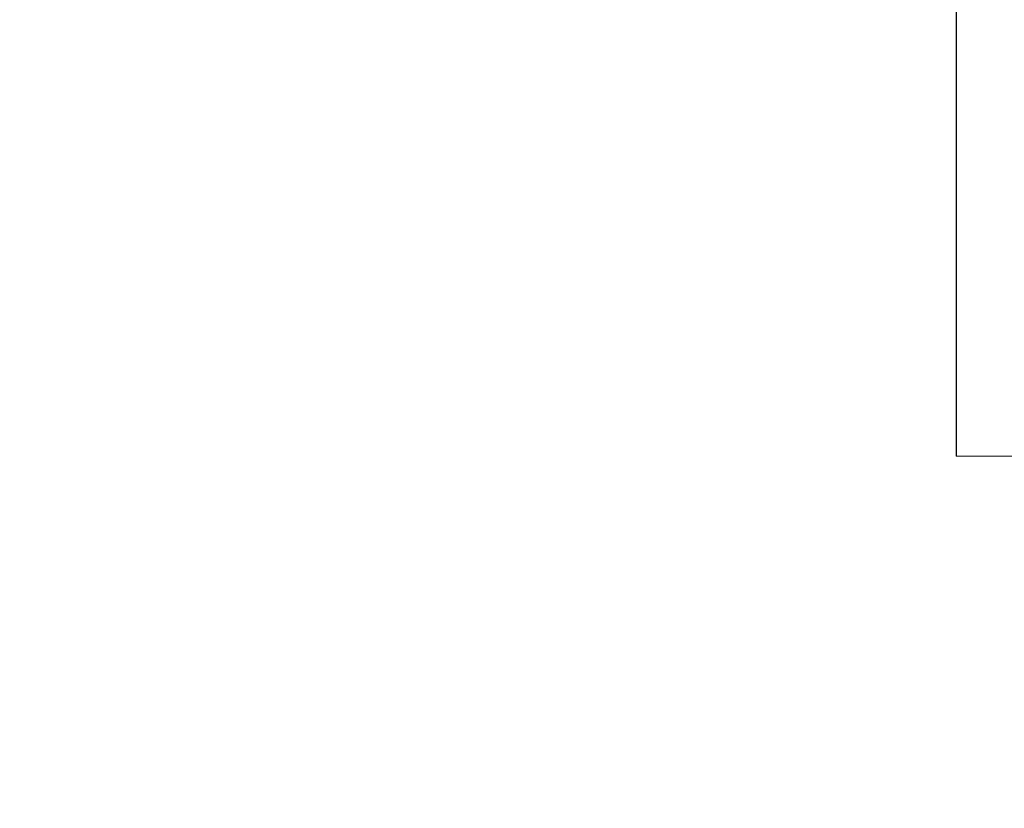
# Model space of a CAD drawing. Header units: millimetres. Extents: x -440702 to -371925, y -30725 to 14204.
# Tile 82 of 256: x -431696 to -431569, y -20181 to -20080. Entities that reach past the tile are written whole.
import ezdxf

# ---------------------------------------------------------------- set-up
doc = ezdxf.new("R2010")
doc.units = ezdxf.units.MM
doc.header["$MEASUREMENT"] = 0
doc.layers.add('New_C-TOPO.IFC Model', color=7, linetype='Continuous')
for name, color, linetype, lineweight in [('New_C-TOPO.IFC Model_Pen_No__1', 7, 'Continuous', 13), ('New_SEINAD_Pen_No__7', 7, 'Continuous', 15), ('SA viimistlus_põrand_Pen_No__1', 7, 'Continuous', 13)]:
    doc.layers.add(name, color=color, linetype=linetype, lineweight=lineweight)
doc.dimstyles.new('GENERATED_STYLE__1', dxfattribs={"dimtxt": 0.18, "dimasz": 109.44, "dimexe": 0.18, "dimexo": 0.0625, "dimgap": 0.09, "dimtad": 0, "dimtih": 1, "dimtoh": 1, "dimdec": 4, "dimzin": 0, "dimdsep": 46, "dimcen": 0.09, "dimadec": 0, "dimazin": 0, "dimtfac": 1, "dimtdec": 4, "dimtmove": 0, "dimatfit": 3, "dimldrblk": 'ARROWHEAD_11', "dimfxl": 1, "dimtolj": 1, "dimtzin": 0, "dimarcsym": 0})

# ---------------------------------------------------------------- blocks, each defined once
blk = doc.blocks.new('Morph_2_1')
at = {"layer": 'New_C-TOPO.IFC Model_Pen_No__1', "color": 7, "linetype": 'Continuous', "lineweight": 13, "flags": 128}
for points in [[(-431574.84, -19885.91), (-431574.84, -20135.91)], [(-431574.84, -20135.91), (-431184.84, -20135.91)]]:
    blk.add_lwpolyline(points, dxfattribs=at)
blk = doc.blocks.new('ARROWHEAD_11')
at = {"color": 0, "linetype": 'Continuous', "lineweight": 0}
blk.add_line((0, 0), (-1, 0), dxfattribs=at)
at = {"color": 0, "linetype": 'Continuous', "lineweight": 0, "const_width": 0.25, "flags": 128}
blk.add_lwpolyline([(-0.125, 0, 1), (0.125, 0, 1)], format="xyb", close=True, dxfattribs=at)

msp = doc.modelspace()

# ---------------------------------------------------------------- linework, layer by layer
at = {"layer": 'New_SEINAD_Pen_No__7', "color": 7, "linetype": 'Continuous', "lineweight": 15, "flags": 128}
for points in [[(-431574.85, -18427.58), (-431574.85, -20135.91)], [(-431574.85, -20135.91), (-431184.85, -20135.91)]]:
    msp.add_lwpolyline(points, dxfattribs=at)

# ---------------------------------------------------------------- block references
at = {"layer": 'New_C-TOPO.IFC Model', "linetype": 'Continuous', "lineweight": 0}
msp.add_blockref('Morph_2_1', (0, 0), dxfattribs=at)

# ---------------------------------------------------------------- leaders
at = {"layer": 'SA viimistlus_põrand_Pen_No__1', "color": 7, "linetype": 'Continuous', "lineweight": 13, "annotation_type": 0, "has_hookline": 1, "hookline_direction": 0, "text_width": 2209.8}
msp.add_leader([(-432476.21, -19349.51), (-430207.89, -20181.37), (-429127.98, -20181.37)], dimstyle='GENERATED_STYLE__1', dxfattribs=at)

doc.saveas('drawing.dxf')
